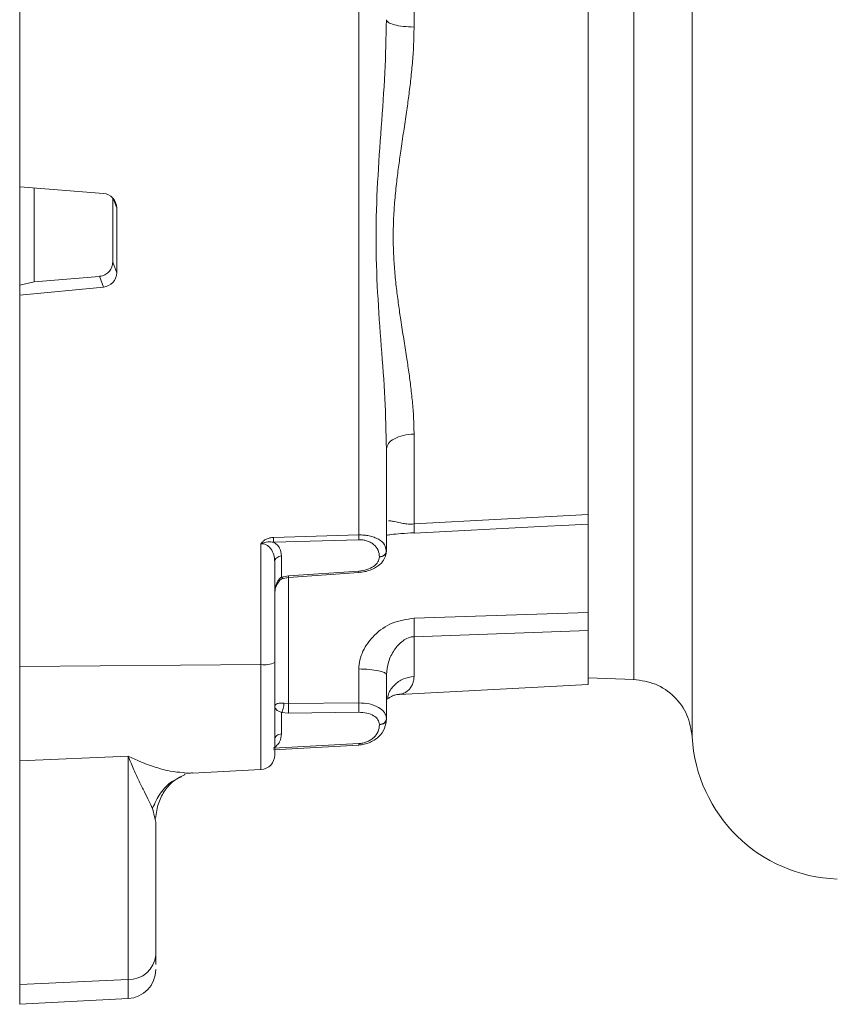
# Model space of a CAD drawing. Header units: inches. Extents: x 0.3 to 33.9, y 0.2 to 21.7.
# Tile 12 of 27: x 17.1 to 20.5, y 7 to 11. Entities that reach past the tile are written whole.
import ezdxf

# ---------------------------------------------------------------- set-up
doc = ezdxf.new("R2010")
doc.units = ezdxf.units.IN
doc.header["$MEASUREMENT"] = 0
doc.layers.add('SLD-0', color=7, linetype='Continuous', lineweight=15)
doc.styles.add('SLDTEXTSTYLE0', font='TXT', dxfattribs={"width": 0.75})
doc.dimstyles.new('SLDDIMSTYLE0', dxfattribs={"dimtxt": 0.25, "dimasz": 0.13, "dimexe": 0, "dimexo": 0.0625, "dimgap": 0.0625, "dimtad": 0, "dimtih": 1, "dimtoh": 1, "dimdec": 4, "dimrnd": 1e-09, "dimzin": 12, "dimdsep": 46, "dimtxsty": 'SLDTEXTSTYLE0', "dimsah": 1, "dimcen": 0.09, "dimadec": 0, "dimazin": 3, "dimtfac": 1, "dimtdec": 4, "dimtofl": 0, "dimtmove": 0, "dimatfit": 3, "dimfxl": 1, "dimfrac": 2, "dimtolj": 1, "dimtzin": 12, "dimarcsym": 0})

# ---------------------------------------------------------------- blocks, each defined once
blk = doc.blocks.new('*D20')
at = {"layer": 'SLD-0'}
for p, q in [((17.116, 9.935), (17.116, 15.9238)), ((20.0909, 15.8356), (20.0401, 15.8356)), ((20.0401, 15.8356), (20.0401, 15.4387)), ((21.0491, 15.8356), (21.0999, 15.8356)), ((21.0999, 15.8356), (21.0999, 15.4387)), ((17.116, 15.7988), (19.9513, 15.7988)), ((24.024, 15.7988), (21.1887, 15.7988)), ((20.0401, 15.4387), (20.0909, 15.4387)), ((21.0999, 15.4387), (21.0491, 15.4387))]:
    blk.add_line(p, q, dxfattribs=at)
for points in [[(17.116, 15.7988), (17.246, 15.7788), (17.246, 15.8188)], [(24.024, 15.7988), (23.894, 15.8188), (23.894, 15.7788)]]:
    blk.add_solid(points, dxfattribs=at)
at = {"layer": 'SLD-0', "char_height": 0.25, "attachment_point": 1, "style": 'SLDTEXTSTYLE0'}
for s, insert in [('6.91', (20.1452, 16.2086, 0.0039)), ('175.5', (20.1544, 15.761, 0.0039))]:
    blk.add_mtext(s, dxfattribs=dict(at, insert=insert))

msp = doc.modelspace()

# ---------------------------------------------------------------- linework, layer by layer
at = {"color": 7, "linetype": 'Continuous', "lineweight": 15}
for p, q in [((17.11598, 11.86004), (17.11598, 10.33044)), ((18.7397, 10.98884), (18.7397, 11.42198)), ((19.45598, 8.98015), (19.45598, 11.38944)), ((18.51226, 8.89664), (18.51226, 11.33936)), ((17.11598, 10.33044), (17.46063, 10.30309)), ((17.11598, 10.33044), (17.11598, 9.92492)), ((17.17598, 9.9391), (17.17598, 10.32567)), ((17.4994, 10.15345), (17.49917, 10.28389)), ((17.51532, 10.24431), (17.51532, 9.97697)), ((17.51532, 9.97697), (17.49916, 10.02042)), ((17.11598, 9.92522), (17.17598, 9.9391)), ((17.44405, 9.96194), (17.46063, 9.91739)), ((17.11598, 9.92522), (17.11598, 9.88495)), ((17.46063, 9.91739), (17.11598, 9.88495)), ((17.11598, 9.88495), (17.11598, 8.35534)), ((18.7397, 9.31206), (18.7397, 8.94173)), ((18.62598, 8.8308), (18.62598, 9.25067)), ((18.7397, 8.94173), (19.45598, 8.98015)), ((18.73977, 8.90354), (19.25965, 8.93092)), ((19.25964, 8.93091), (19.37673, 8.93707)), ((19.45598, 8.94124), (19.45598, 8.50319)), ((18.16149, 8.88651), (18.51226, 8.89664)), ((18.10912, 8.36267), (18.10912, 8.86043)), ((18.16149, 8.86678), (18.51226, 8.8769)), ((18.6222, 8.8429), (18.62598, 8.8308)), ((18.19441, 8.72276), (18.19441, 8.8101)), ((18.59755, 8.80684), (18.59755, 8.8055)), ((18.62598, 8.82946), (18.62342, 8.81526)), ((18.62385, 8.82191), (18.62598, 8.8308)), ((18.62598, 8.8308), (18.62598, 8.82946)), ((18.16598, 8.37111), (18.16598, 8.78615)), ((18.22284, 8.7276), (18.19441, 8.72276)), ((18.20087, 8.71781), (18.22338, 8.72164)), ((18.51226, 8.74791), (18.22284, 8.7276)), ((18.22338, 8.72164), (18.51278, 8.74194)), ((19.45598, 8.57683), (18.7397, 8.55384)), ((19.45598, 8.50319), (18.7397, 8.47747)), ((18.7397, 8.31394), (18.7397, 8.47747)), ((19.45598, 8.28045), (19.45598, 8.50319)), ((18.10912, 8.36267), (17.11598, 8.35534)), ((17.11598, 8.35534), (17.11598, 7.9656)), ((18.51226, 8.34438), (18.51226, 8.20498)), ((18.67926, 8.23974), (19.45598, 8.28045)), ((19.45598, 8.30816), (19.64525, 8.30155)), ((18.67924, 8.2401), (18.68301, 8.24016)), ((18.20389, 8.20318), (18.22284, 8.20175)), ((18.51226, 8.20498), (18.22284, 8.20175)), ((18.19441, 8.07723), (18.19441, 8.16458)), ((18.19441, 8.16458), (18.22284, 8.16212)), ((18.22284, 8.16212), (18.51226, 8.16607)), ((18.62598, 8.13958), (18.62293, 8.15503)), ((18.59755, 8.11562), (18.59755, 8.11428)), ((18.62598, 8.13958), (18.62598, 8.13824)), ((18.16078, 8.01176), (18.51277, 8.0311)), ((18.51226, 8.03707), (18.16149, 8.0178)), ((17.56226, 7.9853), (17.11598, 7.9656)), ((17.11598, 7.9656), (17.11598, 7.04534)), ((17.56226, 7.06503), (17.56226, 7.9853)), ((17.82737, 7.91511), (18.10912, 7.92988)), ((17.67598, 7.7134), (17.67217, 7.73022)), ((17.67598, 7.16595), (17.67598, 7.7134)), ((17.67598, 7.10767), (17.67598, 7.10724)), ((17.56226, 7.06503), (17.11598, 7.04534)), ((17.11598, 7.04534), (17.11598, 6.9631)), ((17.11598, 6.9631), (17.56226, 6.98649))]:
    msp.add_line(p, q, dxfattribs=at)
at = {"color": 8, "linetype": 'Continuous', "lineweight": 15}
for p, q in [((17.50104, 10.2827), (17.51532, 10.24431)), ((18.7397, 8.90357), (19.25964, 8.93091)), ((19.37673, 8.93707), (19.45598, 8.94124)), ((18.22284, 8.20175), (18.22284, 8.72184)), ((18.10912, 7.92988), (18.10912, 8.36267)), ((17.67217, 7.73022), (17.66295, 7.77087)), ((17.56226, 6.98649), (17.56226, 7.06503))]:
    msp.add_line(p, q, dxfattribs=at)
at = {"color": 7, "linetype": 'Continuous', "lineweight": 15}
for centre, radius, start, end in [((17.45624, 10.24417), 0.05908, 0.14339, 85.7422), ((17.45519, 9.97728), 0.06014, 275.19163, 359.70229), ((18.12252, 8.46818), 0.10635, 262.76485, 294.12215), ((20.50398, 8.09862), 0.62, 183.08808, 268), ((18.10598, 7.9898), 0.06, 273, 0), ((17.5658, 7.17558), 0.11061, 268.16854, 355.00155), ((17.55598, 7.10632), 0.12, 273, 0)]:
    msp.add_arc(centre, radius, start, end, dxfattribs=at)
for centre, major_axis, ratio, start_param, end_param in [((17.39453, 10.43532), (-0.01481, 2.001), 0.0518824, 4.5031406, 4.5706683), ((19.56922, 10.43532), (22.90315, 1.98005), 0.0126089, 4.606614, 4.618376)]:
    msp.add_ellipse(centre, major_axis=major_axis, ratio=ratio, start_param=start_param, end_param=end_param, dxfattribs=at)
at = {"color": 8, "linetype": 'Continuous', "lineweight": 15}
for points, knots in [([(19.88488, 12.80535), (19.88488, 12.80528), (19.88488, 12.80509), (19.88488, 12.80248), (19.88489, 12.79642), (19.88489, 12.78673), (19.88489, 12.7755), (19.88489, 12.76388), (19.88489, 12.75042), (19.88489, 12.73282), (19.88488, 12.70871), (19.88488, 12.68049), (19.88487, 12.65219), (19.88487, 12.62064), (19.88487, 12.58061), (19.88487, 12.52434), (19.88488, 12.45391), (19.88488, 12.38317), (19.88489, 12.32153), (19.88489, 12.27686), (19.88489, 12.23183), (19.88489, 12.17828), (19.88488, 12.10264), (19.88488, 12.00988), (19.88488, 11.90682), (19.88488, 11.8071), (19.88488, 11.72201), (19.88488, 11.64962), (19.88488, 11.59219), (19.88489, 11.53608), (19.88489, 11.4786), (19.88489, 11.41514), (19.88489, 11.33013), (19.88488, 11.23278), (19.88488, 11.13317), (19.88488, 11.05484), (19.88488, 10.97969), (19.88488, 10.85472), (19.88488, 10.70866), (19.88488, 10.57325), (19.88488, 10.5054), (19.88488, 10.47146), (19.88488, 10.45449), (19.88488, 10.446), (19.88488, 10.44176), (19.88488, 10.43964), (19.88488, 10.43858), (19.88488, 10.43805), (19.88488, 10.43778), (19.88488, 10.43765), (19.88488, 10.43758), (19.88488, 10.43755), (19.88488, 10.43753), (19.88488, 10.43752), (19.88488, 10.43752), (19.88488, 10.43752), (19.88488, 10.43752), (19.88488, 10.43752), (19.88488, 10.4284), (19.88488, 10.39931), (19.88488, 10.34037), (19.88488, 10.26014), (19.88488, 10.17662), (19.88488, 10.10007), (19.88488, 10.03138), (19.88488, 9.9635), (19.88488, 9.85631), (19.88488, 9.71028), (19.88488, 9.57142), (19.88488, 9.47643), (19.88488, 9.42349), (19.88488, 9.37116), (19.88488, 9.31947), (19.88488, 9.26846), (19.88488, 9.21815), (19.88488, 9.16859), (19.88488, 9.12674), (19.88488, 9.0877), (19.88488, 9.04271), (19.88488, 8.9812), (19.88488, 8.9131), (19.88488, 8.85077), (19.88488, 8.80144), (19.88488, 8.69895), (19.88488, 8.55054), (19.88488, 8.3777), (19.88488, 8.27503), (19.88488, 8.21955), (19.88489, 8.19703), (19.88489, 8.17545), (19.88488, 8.15454), (19.88488, 8.13434), (19.88488, 8.11843), (19.88488, 8.10735), (19.88488, 8.09897), (19.88488, 8.09086), (19.88488, 8.08188), (19.88488, 8.07389), (19.88489, 8.06835), (19.88489, 8.06581), (19.88489, 8.06485), (19.88489, 8.06512), (19.88489, 8.06513)], [0, 0, 0, 0, 0.0063188, 0.0161229, 0.0289825, 0.0413247, 0.051654, 0.0601765, 0.0681487, 0.0787006, 0.0911195, 0.104863, 0.1160933, 0.1245435, 0.1392452, 0.1561408, 0.1752307, 0.1963561, 0.2079245, 0.2171466, 0.2254482, 0.2362427, 0.2496548, 0.269501, 0.2875227, 0.3037202, 0.3196574, 0.3288255, 0.3379937, 0.3463821, 0.3545404, 0.3639709, 0.3746734, 0.3918924, 0.4059716, 0.4169108, 0.4247097, 0.4372158, 0.4684705, 0.4841025, 0.4919191, 0.4958274, 0.4977816, 0.4987587, 0.4992472, 0.4994915, 0.4996137, 0.4996747, 0.4997053, 0.4997205, 0.4997282, 0.499732, 0.4997339, 0.4997348, 0.4997353, 0.4997356, 0.4997357, 0.4997357, 0.4997358, 0.5034079, 0.5114599, 0.5234885, 0.5357811, 0.5452515, 0.5545837, 0.5637986, 0.5730821, 0.5987939, 0.624782, 0.6326004, 0.6404188, 0.6482372, 0.6560556, 0.663874, 0.6716923, 0.6795105, 0.6873286, 0.6918081, 0.698512, 0.7094927, 0.7227156, 0.7337533, 0.7427939, 0.7498372, 0.7914836, 0.8331298, 0.8747765, 0.8845786, 0.8936722, 0.9013167, 0.9120626, 0.922886, 0.933148, 0.9407333, 0.9456417, 0.9522104, 0.9611678, 0.9721922, 0.9828906, 0.9920898, 0.9998558, 1, 1, 1, 1]), ([(19.64397, 12.569), (19.64397, 12.56549), (19.64397, 12.55844), (19.64397, 12.5018), (19.64397, 12.41239), (19.64397, 12.28844), (19.64397, 12.13297), (19.64397, 11.94841), (19.64397, 11.73797), (19.64397, 11.50524), (19.64397, 11.2542), (19.64397, 10.98915), (19.64397, 10.71463), (19.64397, 10.43532), (19.64397, 10.15602), (19.64397, 9.88149), (19.64397, 9.61644), (19.64397, 9.36541), (19.64397, 9.13268), (19.64397, 8.92223), (19.64397, 8.73769), (19.64397, 8.58212), (19.64397, 8.45858), (19.64397, 8.36764), (19.64397, 8.31664), (19.64397, 8.29545), (19.64397, 8.3016), (19.64397, 8.3016)], [0, 0, 0, 0, 0.0415607, 0.0832312, 0.1249017, 0.1665722, 0.2082427, 0.2499132, 0.2915837, 0.3332542, 0.3749246, 0.4165951, 0.4582656, 0.4999361, 0.5416066, 0.5832771, 0.6249476, 0.6666181, 0.7082886, 0.7499591, 0.7916296, 0.8333001, 0.8749706, 0.9166411, 0.9583116, 0.9999821, 1, 1, 1, 1]), ([(18.63456, 8.95448), (18.63772, 8.9545), (18.6441, 8.95454), (18.66207, 8.95105), (18.68497, 8.94512), (18.71175, 8.94166), (18.72771, 8.94111), (18.73576, 8.94153), (18.7397, 8.94173)], [0, 0, 0, 0, 0.1740267, 0.3514263, 0.6952315, 0.8522026, 0.9276211, 1, 1, 1, 1]), ([(18.51226, 8.89664), (18.51952, 8.89657), (18.53424, 8.89644), (18.55563, 8.8931), (18.57596, 8.88729), (18.60006, 8.87586), (18.61844, 8.86059), (18.62125, 8.84739), (18.6222, 8.8429)], [0, 0, 0, 0, 0.1226396, 0.2484757, 0.3849912, 0.5331063, 0.8415504, 1, 1, 1, 1]), ([(18.59755, 8.80684), (18.60131, 8.80734), (18.60881, 8.80834), (18.61845, 8.81387), (18.62205, 8.81923), (18.62385, 8.82191)], [0, 0, 0, 0, 0.3333371, 0.6666711, 1, 1, 1, 1]), ([(18.19441, 8.72276), (18.19592, 8.72078), (18.19843, 8.71751), (18.20014, 8.71814), (18.20082, 8.71839)], [0, 0, 0, 0, 0.6017856, 1, 1, 1, 1]), ([(18.22337, 8.72176), (18.22333, 8.72201), (18.22325, 8.72253), (18.22298, 8.72587), (18.22284, 8.7276)], [0, 0, 0, 0, 0.4793075, 1, 1, 1, 1]), ([(18.51278, 8.74198), (18.51278, 8.74197), (18.5128, 8.74133), (18.51264, 8.7432), (18.51239, 8.74634), (18.51226, 8.74791)], [0, 0, 0, 0, 0.0092112, 0.5045125, 1, 1, 1, 1]), ([(18.7397, 8.31394), (18.72458, 8.31155), (18.69434, 8.30677), (18.65738, 8.27954), (18.63436, 8.24868), (18.63128, 8.22679), (18.63025, 8.2195)], [0, 0, 0, 0, 0.2857203, 0.5714388, 0.8571583, 1, 1, 1, 1]), ([(18.68301, 8.24016), (18.6831, 8.24016), (18.68734, 8.24021), (18.69711, 8.24375), (18.71024, 8.2511), (18.72216, 8.26216), (18.73165, 8.2764), (18.73829, 8.29354), (18.73925, 8.30736), (18.7397, 8.31394)], [0, 0, 0, 0, 0.00363259, 0.18100582, 0.35432488, 0.51441404, 0.68093284, 0.84829438, 1, 1, 1, 1]), ([(18.62293, 8.15503), (18.62066, 8.15943), (18.61466, 8.17102), (18.59337, 8.188), (18.55734, 8.2022), (18.52712, 8.20406), (18.51226, 8.20498)], [0, 0, 0, 0, 0.1567178, 0.412607, 0.7110999, 1, 1, 1, 1]), ([(18.19441, 8.07723), (18.19066, 8.07673), (18.18315, 8.07573), (18.17353, 8.07022), (18.16995, 8.06488), (18.16816, 8.06222)], [0, 0, 0, 0, 0.3341786, 0.6683435, 1, 1, 1, 1]), ([(17.56226, 7.9853), (17.57859, 7.97763), (17.60826, 7.9637), (17.65299, 7.94665), (17.69438, 7.93358), (17.74173, 7.92147), (17.77137, 7.91903), (17.78898, 7.91758)], [0, 0, 0, 0, 0.2064277, 0.3750012, 0.5703262, 0.7446324, 1, 1, 1, 1]), ([(17.66296, 7.77087), (17.67272, 7.79214), (17.69224, 7.83468), (17.73527, 7.87925), (17.76896, 7.89427), (17.78183, 7.90001)], [0, 0, 0, 0, 0.3820824, 0.7639955, 1, 1, 1, 1])]:
    msp.add_open_spline(points, degree=3, knots=knots, dxfattribs=at)
at = {"color": 7, "linetype": 'Continuous', "lineweight": 15}
for points, knots in [([(18.62598, 9.25067), (18.62441, 9.31982), (18.62124, 9.45952), (18.60452, 9.67466), (18.58832, 9.89557), (18.58042, 10.12131), (18.58828, 10.34874), (18.60446, 10.5748), (18.62123, 10.79807), (18.62441, 10.94592), (18.62598, 11.0191)], [0, 0, 0, 0, 0.1218434, 0.2461598, 0.3722804, 0.4998149, 0.6273453, 0.7534535, 0.877973, 1, 1, 1, 1]), ([(18.7397, 10.98884), (18.72461, 10.98947), (18.69443, 10.99072), (18.65704, 10.99779), (18.63103, 11.00759), (18.62766, 11.01526), (18.62598, 11.0191)], [0, 0, 0, 0, 0.2500007, 0.4999996, 0.7500003, 1, 1, 1, 1]), ([(18.7397, 9.31206), (18.73937, 9.33266), (18.73871, 9.37406), (18.73384, 9.43817), (18.72689, 9.50277), (18.71829, 9.56712), (18.70833, 9.63382), (18.69703, 9.70523), (18.68576, 9.77679), (18.67554, 9.84598), (18.66679, 9.91316), (18.65962, 9.9829), (18.65495, 10.05427), (18.65332, 10.12427), (18.65492, 10.19497), (18.65945, 10.2674), (18.66661, 10.3403), (18.67547, 10.41085), (18.68565, 10.48313), (18.69692, 10.55856), (18.70824, 10.63461), (18.71823, 10.70663), (18.72684, 10.77672), (18.73382, 10.84791), (18.7387, 10.91912), (18.73937, 10.96569), (18.7397, 10.98884)], [0, 0, 0, 0, 0.0408782, 0.0821777, 0.1247271, 0.1650375, 0.2042699, 0.2498827, 0.2974378, 0.3352343, 0.3749873, 0.4175742, 0.4585192, 0.4998207, 0.5390201, 0.5806006, 0.6246322, 0.6646735, 0.7024395, 0.7496916, 0.7954697, 0.834593, 0.8750911, 0.9177288, 0.9590954, 1, 1, 1, 1]), ([(17.49916, 10.02042), (17.49847, 10.01379), (17.49708, 10.00053), (17.4866, 9.98293), (17.47123, 9.96963), (17.45594, 9.96342), (17.44663, 9.96226), (17.44405, 9.96194)], [0, 0, 0, 0, 0.2276941, 0.4553516, 0.6837983, 0.9124036, 1, 1, 1, 1]), ([(18.62598, 9.25067), (18.62766, 9.25845), (18.63103, 9.27403), (18.65704, 9.29391), (18.69443, 9.30826), (18.72461, 9.31079), (18.7397, 9.31206)], [0, 0, 0, 0, 0.2499993, 0.5, 0.7499991, 1, 1, 1, 1]), ([(19.45598, 8.94124), (19.45598, 8.94185), (19.45598, 8.9434), (19.45598, 8.95625), (19.45598, 8.97277), (19.45598, 8.98015)], [0, 0, 0, 0, 0.26403543, 0.67113955, 1, 1, 1, 1]), ([(18.7397, 8.94173), (18.74003, 8.92936), (18.74061, 8.90724), (18.73998, 8.90469), (18.7397, 8.90357)], [0, 0, 0, 0, 0.5591045, 1, 1, 1, 1]), ([(18.10912, 8.86043), (18.11223, 8.8643), (18.11858, 8.87219), (18.13172, 8.88004), (18.1462, 8.88527), (18.15633, 8.88609), (18.16149, 8.88651)], [0, 0, 0, 0, 0.2444654, 0.49902, 0.7447649, 1, 1, 1, 1]), ([(18.16149, 8.88651), (18.16153, 8.88459), (18.1616, 8.88074), (18.16163, 8.8754), (18.1616, 8.87058), (18.16153, 8.86804), (18.16149, 8.86678)], [0, 0, 0, 0, 0.2499999, 0.5000015, 0.7499993, 1, 1, 1, 1]), ([(18.51226, 8.8769), (18.5123, 8.87817), (18.51237, 8.88071), (18.5124, 8.88553), (18.51237, 8.89086), (18.5123, 8.89471), (18.51226, 8.89664)], [0, 0, 0, 0, 0.2500009, 0.4999985, 0.7499999, 1, 1, 1, 1]), ([(18.62598, 8.89529), (18.63226, 8.89626), (18.64953, 8.89894), (18.68847, 8.9024), (18.72182, 8.90464), (18.74017, 8.90587)], [0, 0, 0, 0, 0.2043152, 0.5621277, 1, 1, 1, 1]), ([(18.16149, 8.86678), (18.15363, 8.86752), (18.13617, 8.86917), (18.11872, 8.86353), (18.10912, 8.86043)], [0, 0, 0, 0, 0.450098, 1, 1, 1, 1]), ([(18.16598, 8.78615), (18.16527, 8.79569), (18.16387, 8.81438), (18.15371, 8.83586), (18.14134, 8.84925), (18.13121, 8.85599), (18.12036, 8.86004), (18.11278, 8.8603), (18.10912, 8.86043)], [0, 0, 0, 0, 0.3009262, 0.5889816, 0.7151118, 0.8225232, 0.9143688, 1, 1, 1, 1]), ([(18.19441, 8.8101), (18.19284, 8.82103), (18.19053, 8.83706), (18.17656, 8.85584), (18.1664, 8.86322), (18.16149, 8.86678)], [0, 0, 0, 0, 0.5253428, 0.7710161, 1, 1, 1, 1]), ([(18.51226, 8.8769), (18.51775, 8.87681), (18.52888, 8.87663), (18.5451, 8.87292), (18.56033, 8.86668), (18.57859, 8.85428), (18.59429, 8.83407), (18.59646, 8.81594), (18.59755, 8.80684)], [0, 0, 0, 0, 0.1003702, 0.2035381, 0.3207953, 0.4465657, 0.7222946, 1, 1, 1, 1]), ([(18.62386, 8.8212), (18.62427, 8.82512), (18.6251, 8.83293), (18.62432, 8.84048), (18.62394, 8.84424)], [0, 0, 0, 0, 0.50201095, 1, 1, 1, 1]), ([(18.16598, 8.78615), (18.1664, 8.78919), (18.16724, 8.79526), (18.17375, 8.80302), (18.18309, 8.80862), (18.19064, 8.80961), (18.19441, 8.8101)], [0, 0, 0, 0, 0.24999948, 0.49999977, 0.74999528, 1, 1, 1, 1]), ([(18.59755, 8.8055), (18.59624, 8.7986), (18.59362, 8.7848), (18.57439, 8.76639), (18.54627, 8.75259), (18.5236, 8.74947), (18.51226, 8.74791)], [0, 0, 0, 0, 0.2501094, 0.4998826, 0.749768, 1, 1, 1, 1]), ([(18.51278, 8.74194), (18.52093, 8.74285), (18.53676, 8.7446), (18.56512, 8.75298), (18.59322, 8.76808), (18.61519, 8.79052), (18.62117, 8.80787), (18.62386, 8.81569)], [0, 0, 0, 0, 0.1590152, 0.3090345, 0.5793002, 0.8104928, 1, 1, 1, 1]), ([(18.59755, 8.8055), (18.60132, 8.806), (18.60887, 8.80699), (18.61822, 8.81259), (18.62472, 8.82034), (18.62556, 8.82642), (18.62598, 8.82946)], [0, 0, 0, 0, 0.2500031, 0.5000038, 0.7500029, 1, 1, 1, 1]), ([(18.16598, 8.64948), (18.16693, 8.66412), (18.16836, 8.68596), (18.1794, 8.70876), (18.18769, 8.71851), (18.1923, 8.72142), (18.19441, 8.72276)], [0, 0, 0, 0, 0.5384707, 0.8039477, 0.9100369, 1, 1, 1, 1]), ([(18.16598, 8.64948), (18.16644, 8.65735), (18.16732, 8.67269), (18.17465, 8.69369), (18.18443, 8.7077), (18.19375, 8.71513), (18.1986, 8.71695), (18.20087, 8.71781)], [0, 0, 0, 0, 0.2854252, 0.5567156, 0.8000937, 0.9061191, 1, 1, 1, 1]), ([(19.45598, 8.50319), (19.45598, 8.50755), (19.45598, 8.51864), (19.45598, 8.54403), (19.45598, 8.5667), (19.45598, 8.57683)], [0, 0, 0, 0, 0.264035, 0.6711403, 1, 1, 1, 1]), ([(18.7397, 8.55384), (18.70883, 8.54917), (18.64858, 8.54006), (18.57526, 8.48812), (18.53327, 8.43161), (18.51494, 8.38188), (18.51315, 8.3568), (18.51226, 8.34438)], [0, 0, 0, 0, 0.2736858, 0.534085, 0.7743446, 0.8883253, 1, 1, 1, 1]), ([(18.7397, 8.55384), (18.74003, 8.53594), (18.74061, 8.50393), (18.73998, 8.48557), (18.7397, 8.47747)], [0, 0, 0, 0, 0.5591049, 1, 1, 1, 1]), ([(18.7397, 8.47747), (18.73576, 8.47718), (18.72771, 8.47657), (18.71175, 8.47182), (18.68495, 8.4566), (18.65641, 8.42328), (18.63186, 8.37563), (18.62789, 8.33878), (18.62598, 8.32104)], [0, 0, 0, 0, 0.0546496, 0.1115996, 0.2301267, 0.4897293, 0.7544175, 1, 1, 1, 1]), ([(18.16598, 7.9911), (18.16598, 7.9907), (18.16598, 7.98846), (18.16598, 8.00037), (18.16598, 8.02886), (18.16598, 8.07625), (18.16598, 8.13831), (18.16598, 8.21131), (18.16598, 8.28973), (18.16598, 8.34452), (18.16598, 8.37111)], [0, 0, 0, 0, 0.0291078, 0.1648212, 0.3061769, 0.4505322, 0.5948873, 0.736243, 0.8719565, 1, 1, 1, 1]), ([(18.62598, 8.32104), (18.6243, 8.324), (18.62093, 8.32992), (18.59492, 8.33748), (18.55754, 8.34294), (18.52735, 8.3439), (18.51226, 8.34438)], [0, 0, 0, 0, 0.2499999, 0.5000001, 0.7499993, 1, 1, 1, 1]), ([(18.62598, 8.32104), (18.62598, 8.28933), (18.62598, 8.22591), (18.62598, 8.16836), (18.62598, 8.13958)], [0, 0, 0, 0, 0.50000008, 1, 1, 1, 1]), ([(19.64397, 8.3015), (19.67474, 8.29708), (19.73628, 8.28826), (19.81397, 8.2338), (19.86987, 8.15715), (19.87988, 8.09579), (19.88488, 8.06511)], [0, 0, 0, 0, 0.2500007, 0.5000049, 0.7499999, 1, 1, 1, 1]), ([(18.6282, 8.21988), (18.63142, 8.22196), (18.63738, 8.2258), (18.64937, 8.23304), (18.66175, 8.23832), (18.67635, 8.23955), (18.68271, 8.24008)], [0, 0, 0, 0, 0.3243009, 0.6007168, 0.8261521, 1, 1, 1, 1]), ([(18.16598, 8.18994), (18.16641, 8.19195), (18.16719, 8.19564), (18.17408, 8.20097), (18.18395, 8.20397), (18.19507, 8.20446), (18.20103, 8.2036), (18.20389, 8.20318)], [0, 0, 0, 0, 0.2891068, 0.529846, 0.7894297, 0.8991867, 1, 1, 1, 1]), ([(18.20389, 8.20318), (18.20379, 8.19985), (18.2036, 8.1932), (18.20151, 8.18214), (18.19836, 8.17187), (18.19573, 8.16701), (18.19441, 8.16458)], [0, 0, 0, 0, 0.2501378, 0.5000033, 0.7498678, 1, 1, 1, 1]), ([(18.22284, 8.20175), (18.22301, 8.19797), (18.22335, 8.1904), (18.22343, 8.17856), (18.22325, 8.16874), (18.22298, 8.16432), (18.22284, 8.16212)], [0, 0, 0, 0, 0.279845, 0.5591986, 0.7795547, 1, 1, 1, 1]), ([(18.51226, 8.20498), (18.51242, 8.20122), (18.51275, 8.19371), (18.51283, 8.18213), (18.51266, 8.17255), (18.51239, 8.16823), (18.51226, 8.16607)], [0, 0, 0, 0, 0.27984747, 0.55923343, 0.7795767, 1, 1, 1, 1]), ([(18.19441, 8.16458), (18.19016, 8.1665), (18.18016, 8.17104), (18.16867, 8.17888), (18.16707, 8.18548), (18.16598, 8.18994)], [0, 0, 0, 0, 0.1934897, 0.4558971, 1, 1, 1, 1]), ([(18.51226, 8.16607), (18.5236, 8.16545), (18.54627, 8.16423), (18.57439, 8.15279), (18.59362, 8.136), (18.59624, 8.12242), (18.59755, 8.11562)], [0, 0, 0, 0, 0.250232, 0.5001172, 0.7498906, 1, 1, 1, 1]), ([(18.62598, 8.13824), (18.6245, 8.12543), (18.62151, 8.09959), (18.60021, 8.0697), (18.57594, 8.05075), (18.55563, 8.04043), (18.53424, 8.0336), (18.51952, 8.03211), (18.51226, 8.03137)], [0, 0, 0, 0, 0.2648127, 0.5342728, 0.6636618, 0.7829287, 0.8928578, 1, 1, 1, 1]), ([(18.59755, 8.11428), (18.59646, 8.1051), (18.59429, 8.08678), (18.57859, 8.06526), (18.56033, 8.05133), (18.54511, 8.04382), (18.52888, 8.03873), (18.51775, 8.03762), (18.51226, 8.03707)], [0, 0, 0, 0, 0.2777046, 0.5534321, 0.6790775, 0.7964589, 0.8995716, 1, 1, 1, 1]), ([(18.62598, 8.13958), (18.62556, 8.13654), (18.62472, 8.13046), (18.61822, 8.12271), (18.60887, 8.11711), (18.60132, 8.11612), (18.59755, 8.11562)], [0, 0, 0, 0, 0.2499991, 0.4999976, 0.7499972, 1, 1, 1, 1]), ([(18.62598, 8.13824), (18.62556, 8.1352), (18.62472, 8.12912), (18.61822, 8.12137), (18.60887, 8.11577), (18.60132, 8.11478), (18.59755, 8.11428)], [0, 0, 0, 0, 0.2499991, 0.4999976, 0.7499972, 1, 1, 1, 1]), ([(18.16149, 8.0178), (18.16639, 8.02177), (18.17656, 8.03), (18.19053, 8.04995), (18.19284, 8.06618), (18.19441, 8.07723)], [0, 0, 0, 0, 0.2288923, 0.4746555, 1, 1, 1, 1]), ([(18.51226, 8.03707), (18.5123, 8.03599), (18.51237, 8.03381), (18.5124, 8.03186), (18.51237, 8.03088), (18.5123, 8.03121), (18.51226, 8.03137)], [0, 0, 0, 0, 0.25000205, 0.50000231, 0.75000137, 1, 1, 1, 1]), ([(17.66296, 7.77085), (17.6581, 7.78049), (17.64812, 7.80028), (17.62922, 7.83804), (17.60852, 7.88113), (17.58598, 7.92997), (17.57036, 7.9664), (17.56226, 7.9853)], [0, 0, 0, 0, 0.1853313, 0.3804716, 0.5811167, 0.7827222, 1, 1, 1, 1]), ([(17.78012, 7.90199), (17.78885, 7.90496), (17.79942, 7.90856), (17.79538, 7.91098), (17.79467, 7.9114)], [0, 0, 0, 0, 0.825924, 1, 1, 1, 1]), ([(17.78898, 7.91758), (17.79681, 7.91623), (17.81119, 7.91374), (17.82225, 7.91591), (17.82728, 7.91689)], [0, 0, 0, 0, 0.5444608, 1, 1, 1, 1]), ([(17.67514, 7.72871), (17.67838, 7.75094), (17.68466, 7.79413), (17.71331, 7.84632), (17.7477, 7.8843), (17.77149, 7.89708), (17.78308, 7.90331)], [0, 0, 0, 0, 0.2719972, 0.52831489, 0.77037436, 1, 1, 1, 1]), ([(17.67598, 7.12674), (17.67598, 7.12932), (17.67598, 7.13798), (17.67598, 7.1544), (17.67598, 7.16595)], [0, 0, 0, 0, 0.297281, 1, 1, 1, 1])]:
    msp.add_open_spline(points, degree=3, knots=knots, dxfattribs=at)

# ---------------------------------------------------------------- dimensions: what is measured, and where the dimension line sits
at = {"layer": 'SLD-0'}
dim = msp.add_linear_dim(base=(17.11598, 15.79879), p1=(24.02398, 17.82849), p2=(17.11598, 9.88495), dimstyle='SLDDIMSTYLE0', dxfattribs=at)
dim.commit()
dim.dimension.update_dxf_attribs({"geometry": '*D20', "text_midpoint": (20.56998, 15.79879), "dimtype": 160})

doc.saveas('drawing.dxf')
